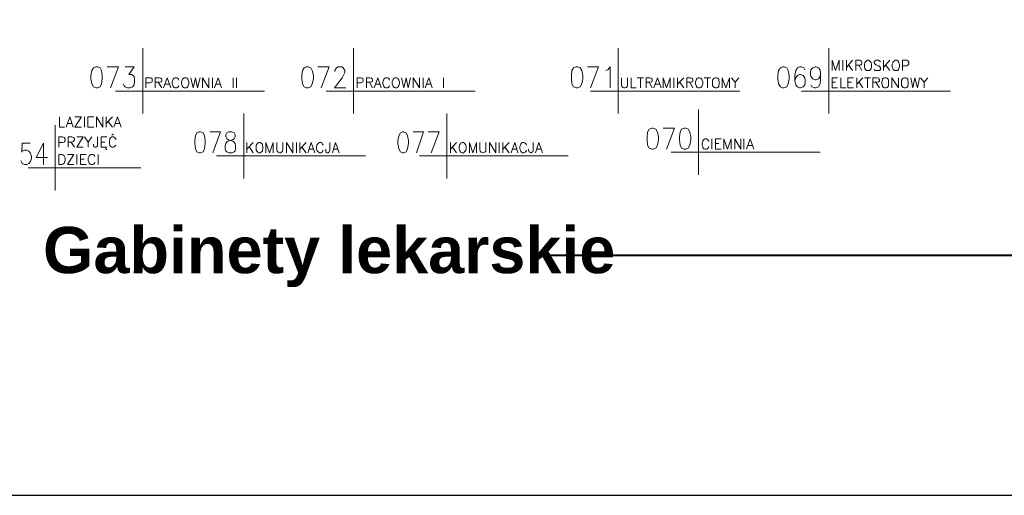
# Model space of a CAD drawing. Header units: millimetres. Extents: x 1 to 17496, y 1 to 30809.
# Tile 41 of 256: x 11307 to 12917, y 3200 to 3978. Entities that reach past the tile are written whole.
import ezdxf

# ---------------------------------------------------------------- set-up
doc = ezdxf.new("R2010")
doc.units = ezdxf.units.MM
for name, color, linetype in [('0_Przyz_Opisy oddziałów', 5, 'Continuous'), ('Opisy', 255, 'Continuous'), ('PDF _Geometria', 7, 'Continuous')]:
    doc.layers.add(name, color=color, linetype=linetype)
doc.layers.add('SSO_opis pomieszczeń', color=5, linetype='Continuous', lineweight=25)
doc.styles.add('arial', font='arialbd.ttf')

msp = doc.modelspace()

# ---------------------------------------------------------------- linework, layer by layer
at = {"layer": '0_Przyz_Opisy oddziałów', "lineweight": 40}
msp.add_lwpolyline([(12143.8, 3593.1), (13235.3, 3593.1), (13136, 3577), (13136, 3609.9), (13235.3, 3593.1)], dxfattribs=at)
at = {"layer": 'Opisy', "lineweight": 18}
for points in [[(11508.8, 3931.6), (11508.8, 3824.7)], [(11853.2, 3931.6), (11853.2, 3824.7)], [(12286.2, 3931.6), (12286.2, 3824.7)], [(12630.6, 3931.6), (12630.6, 3824.7)], [(11455.7, 3866.8), (11469.2, 3901.3), (11450.7, 3901.3)], [(11480.1, 3901.3), (11494.5, 3901.3), (11486, 3888.7), (11490.2, 3888.7), (11492.8, 3887), (11494.5, 3885.3), (11495.3, 3880.3), (11495.3, 3876.9), (11494.5, 3871.8), (11491.9, 3868.5), (11487.7, 3866.8), (11483.5, 3866.8), (11480.1, 3868.5), (11478.5, 3870.1), (11476.8, 3873.5)], [(11800.2, 3866.8), (11813.7, 3901.3), (11795.1, 3901.3)], [(11822.9, 3893.7), (11822.9, 3895.4), (11824.6, 3897.9), (11825.5, 3899.6), (11828, 3901.3), (11833.9, 3901.3), (11836.4, 3899.6), (11837.2, 3897.9), (11838.9, 3895.4), (11838.9, 3892), (11837.2, 3888.7), (11834.7, 3883.6), (11822.1, 3866.8), (11840.6, 3866.8)], [(12240.7, 3866.8), (12254.1, 3901.3), (12235.6, 3901.3)], [(12265.9, 3895.4), (12269.3, 3896.3), (12272.7, 3901.3), (12272.7, 3866.8)], [(12591, 3896.3), (12589.4, 3899.6), (12586, 3901.3), (12582.6, 3901.3), (12579.2, 3899.6), (12576.7, 3895.4), (12575, 3887), (12575, 3878.6), (12576.7, 3871.8), (12579.2, 3868.5), (12582.6, 3866.8), (12584.3, 3866.8), (12588.5, 3868.5), (12591, 3871.8), (12591.9, 3876.9), (12591.9, 3878.6), (12591, 3883.6), (12588.5, 3887), (12584.3, 3888.7), (12582.6, 3888.7), (12579.2, 3887), (12576.7, 3883.6), (12575, 3878.6)], [(12617.1, 3890.4), (12616.3, 3885.3), (12613.8, 3881.9), (12609.6, 3880.3), (12607.9, 3880.3), (12604.5, 3881.9), (12601.1, 3885.3), (12600.3, 3890.4), (12600.3, 3892), (12601.1, 3896.3), (12604.5, 3899.6), (12607.9, 3901.3), (12609.6, 3901.3), (12613.8, 3899.6), (12616.3, 3896.3), (12617.1, 3890.4), (12617.1, 3881.9), (12616.3, 3873.5), (12613.8, 3868.5), (12609.6, 3866.8), (12607, 3866.8), (12602.8, 3868.5), (12601.1, 3871.8)], [(12635.7, 3895.4), (12635.7, 3912.3), (12641.6, 3895.4), (12647.5, 3912.3), (12647.5, 3895.4)], [(12653.4, 3912.3), (12653.4, 3895.4)], [(12659.3, 3912.3), (12659.3, 3895.4)], [(12669.4, 3912.3), (12659.3, 3900.5)], [(12662.6, 3904.7), (12669.4, 3895.4)], [(12674.4, 3895.4), (12674.4, 3912.3), (12681.2, 3912.3), (12682.8, 3911.4), (12683.7, 3910.6), (12684.5, 3908.9), (12684.5, 3907.2), (12683.7, 3905.5), (12682.8, 3904.7), (12681.2, 3903.8), (12674.4, 3903.8)], [(12679.5, 3903.8), (12684.5, 3895.4)], [(12714.8, 3909.7), (12713.2, 3911.4), (12711.5, 3912.3), (12708.1, 3912.3), (12706.4, 3911.4), (12704.7, 3909.7), (12704.7, 3908), (12705.6, 3906.4), (12706.4, 3905.5), (12707.3, 3904.7), (12712.3, 3903), (12713.2, 3902.1), (12714, 3901.3), (12714.8, 3899.6), (12714.8, 3897.1), (12713.2, 3895.4), (12706.4, 3895.4), (12704.7, 3897.1)], [(12719.9, 3912.3), (12719.9, 3895.4)], [(12730, 3912.3), (12719.9, 3900.5)], [(12723.3, 3904.7), (12730, 3895.4)], [(12751.1, 3895.4), (12751.1, 3912.3), (12757.8, 3912.3), (12759.5, 3911.4), (12760.3, 3910.6), (12761.2, 3908.9), (12761.2, 3906.4), (12760.3, 3904.7), (12759.5, 3903.8), (12757.8, 3903), (12751.1, 3903)], [(11513.8, 3866.8), (11513.8, 3883.6), (11520.6, 3883.6), (11523.1, 3882.8), (11523.9, 3881.9), (11523.9, 3876.9), (11523.1, 3876), (11520.6, 3875.2), (11513.8, 3875.2)], [(11529, 3866.8), (11529, 3883.6), (11535.7, 3883.6), (11538.3, 3882.8), (11539.1, 3881.9), (11539.9, 3880.3), (11539.9, 3878.6), (11539.1, 3876.9), (11538.3, 3876.9), (11535.7, 3876), (11529, 3876)], [(11542.5, 3866.8), (11548.4, 3883.6), (11554.3, 3866.8)], [(11567.7, 3879.4), (11566.9, 3881.1), (11565.2, 3882.8), (11564.4, 3883.6), (11561, 3883.6), (11560.2, 3882.8), (11558.5, 3881.1), (11557.6, 3879.4), (11556.8, 3876.9), (11556.8, 3873.5), (11557.6, 3871), (11558.5, 3869.3), (11560.2, 3867.6), (11561, 3866.8), (11564.4, 3866.8), (11565.2, 3867.6), (11566.9, 3869.3), (11567.7, 3871)], [(11587.1, 3883.6), (11591.3, 3866.8), (11594.7, 3883.6), (11598.1, 3866.8), (11602.3, 3883.6)], [(11606.5, 3866.8), (11606.5, 3883.6), (11616.6, 3866.8), (11616.6, 3883.6)], [(11622.5, 3883.6), (11622.5, 3866.8)], [(11625.8, 3866.8), (11631.7, 3883.6), (11637.6, 3866.8)], [(11656.2, 3883.6), (11656.2, 3866.8)], [(11662.1, 3883.6), (11662.1, 3866.8)], [(11859.1, 3866.8), (11859.1, 3883.6), (11865, 3883.6), (11867.6, 3882.8), (11868.4, 3881.9), (11869.2, 3880.3), (11869.2, 3877.7), (11868.4, 3876.9), (11867.6, 3876), (11865, 3875.2), (11859.1, 3875.2)], [(11874.3, 3866.8), (11874.3, 3883.6), (11880.2, 3883.6), (11882.7, 3882.8), (11883.6, 3881.9), (11884.4, 3880.3), (11884.4, 3878.6), (11883.6, 3876.9), (11882.7, 3876.9), (11880.2, 3876), (11874.3, 3876)], [(11886.9, 3866.8), (11892.8, 3883.6), (11898.7, 3866.8)], [(11912.2, 3879.4), (11911.4, 3881.1), (11910.5, 3882.8), (11908.8, 3883.6), (11905.5, 3883.6), (11904.6, 3882.8), (11902.9, 3881.1), (11902.1, 3879.4), (11901.3, 3876.9), (11901.3, 3873.5), (11902.1, 3871), (11902.9, 3869.3), (11904.6, 3867.6), (11905.5, 3866.8), (11908.8, 3866.8), (11910.5, 3867.6), (11911.4, 3869.3), (11912.2, 3871)], [(11931.6, 3883.6), (11935.8, 3866.8), (11939.2, 3883.6), (11942.5, 3866.8), (11946.7, 3883.6)], [(11950.9, 3866.8), (11950.9, 3883.6), (11961.1, 3866.8), (11961.1, 3883.6)], [(11966.9, 3883.6), (11966.9, 3866.8)], [(11970.3, 3866.8), (11976.2, 3883.6), (11982.1, 3866.8)], [(12000.6, 3883.6), (12000.6, 3866.8)], [(12291.2, 3883.6), (12291.2, 3871.8), (12292, 3869.3), (12293.7, 3867.6), (12295.4, 3866.8), (12297.1, 3866.8), (12299.6, 3867.6), (12300.5, 3869.3), (12301.3, 3871.8), (12301.3, 3883.6)], [(12307.2, 3883.6), (12307.2, 3866.8), (12315.6, 3866.8)], [(12317.3, 3883.6), (12327.4, 3883.6)], [(12322.4, 3883.6), (12322.4, 3866.8)], [(12331.6, 3866.8), (12331.6, 3883.6), (12337.5, 3883.6), (12340.1, 3882.8), (12340.9, 3881.9), (12341.7, 3880.3), (12341.7, 3878.6), (12340.9, 3876.9), (12340.1, 3876.9), (12337.5, 3876), (12331.6, 3876)], [(12344.3, 3866.8), (12350.2, 3883.6), (12356.1, 3866.8)], [(12359.4, 3866.8), (12359.4, 3883.6), (12365.3, 3866.8), (12371.2, 3883.6), (12371.2, 3866.8)], [(12377.1, 3883.6), (12377.1, 3866.8)], [(12383, 3883.6), (12383, 3866.8)], [(12393.1, 3883.6), (12383, 3872.7)], [(12398.2, 3866.8), (12398.2, 3883.6), (12404.1, 3883.6), (12406.6, 3882.8), (12407.4, 3881.9), (12408.3, 3880.3), (12408.3, 3878.6), (12407.4, 3876.9), (12406.6, 3876.9), (12404.1, 3876), (12398.2, 3876)], [(12426.8, 3883.6), (12436.9, 3883.6)], [(12431.9, 3883.6), (12431.9, 3866.8)], [(12456.3, 3866.8), (12456.3, 3883.6), (12462.2, 3866.8), (12468.1, 3883.6), (12468.1, 3866.8)], [(12471.4, 3883.6), (12477.3, 3876), (12477.3, 3866.8)], [(12483.2, 3883.6), (12477.3, 3876)], [(12644.9, 3866.8), (12635.7, 3866.8), (12635.7, 3883.6), (12644.9, 3883.6)], [(12650, 3883.6), (12650, 3866.8), (12658.4, 3866.8)], [(12671, 3866.8), (12661.8, 3866.8), (12661.8, 3883.6), (12671, 3883.6)], [(12676.1, 3883.6), (12676.1, 3866.8)], [(12686.2, 3883.6), (12676.1, 3872.7)], [(12688.7, 3883.6), (12698.8, 3883.6)], [(12693.8, 3883.6), (12693.8, 3866.8)], [(12702.2, 3866.8), (12702.2, 3883.6), (12708.9, 3883.6), (12711.5, 3882.8), (12712.3, 3881.9), (12713.2, 3880.3), (12713.2, 3878.6), (12712.3, 3876.9), (12711.5, 3876.9), (12708.9, 3876), (12702.2, 3876)], [(12733.4, 3866.8), (12733.4, 3883.6), (12744.3, 3866.8), (12744.3, 3883.6)], [(12764.5, 3883.6), (12767.9, 3866.8), (12771.3, 3883.6), (12775.5, 3866.8), (12778.9, 3883.6)], [(12780.5, 3883.6), (12786.4, 3876), (12786.4, 3866.8)], [(12792.3, 3883.6), (12786.4, 3876)], [(11534, 3876), (11539.9, 3866.8)], [(11545, 3872.7), (11551.7, 3872.7)], [(11627.5, 3872.7), (11635.1, 3872.7)], [(11879.4, 3876), (11884.4, 3866.8)], [(11889.5, 3872.7), (11896.2, 3872.7)], [(11972.8, 3872.7), (11979.6, 3872.7)], [(12336.7, 3876), (12341.7, 3866.8)], [(12346.8, 3872.7), (12353.5, 3872.7)], [(12386.4, 3876.9), (12393.1, 3866.8)], [(12403.2, 3876), (12408.3, 3866.8)], [(12635.7, 3876), (12641.6, 3876)], [(12661.8, 3876), (12667.7, 3876)], [(12679.5, 3876.9), (12686.2, 3866.8)], [(12707.3, 3876), (12713.2, 3866.8)], [(11707.5, 3861.7), (11464.1, 3861.7)], [(12052, 3861.7), (11808.6, 3861.7)], [(12484.9, 3861.7), (12240.7, 3861.7)], [(12829.4, 3861.7), (12586, 3861.7)], [(11372.3, 3819.6), (11372.3, 3802.8), (11380.8, 3802.8)], [(11383.3, 3802.8), (11389.2, 3819.6), (11395.1, 3802.8)], [(11408.6, 3802.8), (11397.6, 3802.8), (11408.6, 3819.6), (11397.6, 3819.6)], [(11413.6, 3819.6), (11413.6, 3802.8)], [(11428.8, 3802.8), (11418.7, 3802.8), (11418.7, 3819.6), (11428.8, 3819.6)], [(11433, 3802.8), (11433, 3819.6), (11443.1, 3802.8), (11443.1, 3819.6)], [(11449, 3819.6), (11449, 3802.8)], [(11459.1, 3819.6), (11449, 3808.7)], [(11461.6, 3802.8), (11467.5, 3819.6), (11473.4, 3802.8)], [(11673.9, 3824.7), (11673.9, 3718.5)], [(12005.7, 3824.7), (12005.7, 3718.5)], [(12417.5, 3831.4), (12417.5, 3724.4)], [(11385.8, 3808.7), (11392.6, 3808.7)], [(11452.3, 3812), (11459.1, 3802.8)], [(11464.1, 3808.7), (11470.9, 3808.7)], [(12365.3, 3766.5), (12378, 3801.1), (12359.4, 3801.1)], [(11371.5, 3769.9), (11371.5, 3786.8), (11377.4, 3786.8), (11379.9, 3785.9), (11380.8, 3785.1), (11381.6, 3783.4), (11381.6, 3780.9), (11380.8, 3779.2), (11379.9, 3778.3), (11377.4, 3777.5), (11371.5, 3777.5)], [(11386.7, 3769.9), (11386.7, 3786.8), (11392.6, 3786.8), (11395.1, 3785.9), (11395.9, 3785.1), (11396.8, 3783.4), (11396.8, 3781.7), (11395.9, 3780), (11395.1, 3779.2), (11392.6, 3778.3), (11386.7, 3778.3)], [(11411.1, 3769.9), (11401, 3769.9), (11411.1, 3786.8), (11401, 3786.8)], [(11413.6, 3786.8), (11419.5, 3778.3), (11419.5, 3769.9)], [(11425.4, 3786.8), (11419.5, 3778.3)], [(11434.7, 3786.8), (11434.7, 3771.6), (11433.8, 3770.8), (11432.1, 3769.9), (11430.5, 3769.9), (11428.8, 3770.8), (11428.8, 3771.6), (11427.9, 3773.3), (11427.9, 3775)], [(11449.8, 3769.9), (11449, 3769.1), (11448.1, 3767.4), (11449, 3766.5), (11449.8, 3765.7), (11449, 3766.5), (11448.1, 3767.4), (11449, 3769.1), (11449.8, 3769.9), (11440.6, 3769.9), (11440.6, 3786.8), (11449.8, 3786.8)], [(11465, 3782.6), (11464.1, 3784.2), (11462.5, 3785.9), (11460.8, 3786.8), (11458.2, 3786.8), (11456.6, 3785.9), (11454.9, 3784.2), (11454.9, 3782.6), (11454, 3780), (11454, 3775.8), (11454.9, 3773.3), (11454.9, 3772.4), (11456.6, 3770.8), (11458.2, 3769.9), (11460.8, 3769.9), (11462.5, 3770.8), (11464.1, 3772.4), (11465, 3773.3)], [(11458.2, 3789.3), (11460.8, 3791.8)], [(11623.3, 3760.7), (11636, 3795.2), (11618.3, 3795.2)], [(11956, 3760.7), (11967.8, 3795.2), (11950.9, 3795.2)], [(11980.4, 3760.7), (11993.1, 3795.2), (11975.4, 3795.2)], [(11324.3, 3776.7), (11311.7, 3776.7), (11310.9, 3761.5), (11311.7, 3763.2), (11315.1, 3764.9), (11319.3, 3764.9), (11322.6, 3763.2), (11325.2, 3759.8), (11326.9, 3754.8), (11326.9, 3751.4), (11325.2, 3746.3), (11322.6, 3743), (11319.3, 3741.3), (11315.1, 3741.3), (11311.7, 3743), (11310.9, 3744.7), (11309.2, 3748)], [(11346.2, 3741.3), (11346.2, 3776.7), (11334.4, 3753.1), (11353, 3753.1)], [(11391.7, 3778.3), (11396.8, 3769.9)], [(11440.6, 3778.3), (11446.5, 3778.3)], [(11678.9, 3777.5), (11678.9, 3760.7)], [(11689, 3777.5), (11678.9, 3766.5)], [(11683.1, 3769.9), (11689, 3760.7)], [(11710.1, 3760.7), (11710.1, 3777.5), (11716, 3760.7), (11721.9, 3777.5), (11721.9, 3760.7)], [(11727.8, 3777.5), (11727.8, 3765.7), (11728.6, 3763.2), (11730.3, 3761.5), (11732, 3760.7), (11733.7, 3760.7), (11735.3, 3761.5), (11737, 3763.2), (11737.9, 3765.7), (11737.9, 3777.5)], [(11743.8, 3760.7), (11743.8, 3777.5), (11753.9, 3760.7), (11753.9, 3777.5)], [(11759.8, 3777.5), (11759.8, 3760.7)], [(11765.7, 3777.5), (11765.7, 3760.7)], [(11775.8, 3777.5), (11765.7, 3766.5)], [(11769, 3769.9), (11775.8, 3760.7)], [(11778.3, 3760.7), (11784.2, 3777.5), (11790.1, 3760.7)], [(11803.6, 3773.3), (11802.7, 3775), (11801.9, 3776.7), (11800.2, 3777.5), (11797.7, 3777.5), (11796, 3776.7), (11794.3, 3775), (11793.4, 3773.3), (11792.6, 3770.8), (11792.6, 3767.4), (11793.4, 3764.9), (11794.3, 3763.2), (11796, 3761.5), (11797.7, 3760.7), (11800.2, 3760.7), (11801.9, 3761.5), (11802.7, 3763.2), (11803.6, 3764.9)], [(11814.5, 3777.5), (11814.5, 3764.9), (11813.7, 3762.3), (11812.8, 3761.5), (11812, 3760.7), (11810.3, 3760.7), (11808.6, 3761.5), (11807.8, 3762.3), (11807.8, 3766.5)], [(11818.7, 3760.7), (11823.8, 3777.5), (11829.7, 3760.7)], [(12011.6, 3777.5), (12011.6, 3760.7)], [(12021.7, 3777.5), (12011.6, 3766.5)], [(12015, 3769.9), (12021.7, 3760.7)], [(12042.7, 3760.7), (12042.7, 3777.5), (12048.6, 3760.7), (12054.5, 3777.5), (12054.5, 3760.7)], [(12059.6, 3777.5), (12059.6, 3765.7), (12060.4, 3763.2), (12062.1, 3761.5), (12064.6, 3760.7), (12065.5, 3760.7), (12068, 3761.5), (12069.7, 3763.2), (12069.7, 3777.5)], [(12075.6, 3760.7), (12075.6, 3777.5), (12085.7, 3760.7), (12085.7, 3777.5)], [(12091.6, 3777.5), (12091.6, 3760.7)], [(12097.5, 3777.5), (12097.5, 3760.7)], [(12107.6, 3777.5), (12097.5, 3766.5)], [(12100.9, 3769.9), (12107.6, 3760.7)], [(12111, 3760.7), (12116.9, 3777.5), (12121.9, 3760.7)], [(12136.2, 3773.3), (12135.4, 3775), (12133.7, 3776.7), (12132, 3777.5), (12129.5, 3777.5), (12127.8, 3776.7), (12127, 3775), (12126.1, 3773.3), (12125.3, 3770.8), (12125.3, 3767.4), (12126.1, 3764.9), (12127, 3763.2), (12127.8, 3761.5), (12129.5, 3760.7), (12132, 3760.7), (12133.7, 3761.5), (12135.4, 3763.2), (12136.2, 3764.9)], [(12147.2, 3777.5), (12147.2, 3764.9), (12146.3, 3762.3), (12145.5, 3761.5), (12143.8, 3760.7), (12143, 3760.7), (12141.3, 3761.5), (12140.4, 3762.3), (12139.6, 3764.9), (12139.6, 3766.5)], [(12150.6, 3760.7), (12156.4, 3777.5), (12162.3, 3760.7)], [(12434.4, 3779.2), (12433.5, 3780.9), (12431.9, 3782.6), (12430.2, 3783.4), (12427.6, 3783.4), (12426, 3782.6), (12424.3, 3780.9), (12424.3, 3779.2), (12423.4, 3776.7), (12423.4, 3773.3), (12424.3, 3770.8), (12424.3, 3769.1), (12426, 3767.4), (12427.6, 3766.5), (12430.2, 3766.5), (12431.9, 3767.4), (12433.5, 3769.1), (12434.4, 3770.8)], [(12439.4, 3783.4), (12439.4, 3766.5)], [(12454.6, 3766.5), (12445.3, 3766.5), (12445.3, 3783.4), (12454.6, 3783.4)], [(12445.3, 3775.8), (12450.4, 3775.8)], [(12458.8, 3766.5), (12458.8, 3783.4), (12464.7, 3766.5), (12470.6, 3783.4), (12470.6, 3766.5)], [(12476.5, 3766.5), (12476.5, 3783.4), (12486.6, 3766.5), (12486.6, 3783.4)], [(12491.7, 3783.4), (12491.7, 3766.5)], [(12495.9, 3766.5), (12501.8, 3783.4), (12507.7, 3766.5)], [(12497.5, 3772.4), (12505.1, 3772.4)], [(11395.9, 3741.3), (11385.8, 3741.3), (11395.9, 3758.1), (11385.8, 3758.1)], [(11401, 3758.1), (11401, 3741.3)], [(11416.1, 3741.3), (11406.9, 3741.3), (11406.9, 3758.1), (11416.1, 3758.1)], [(11430.5, 3754.8), (11429.6, 3755.6), (11428.8, 3757.3), (11427.1, 3758.1), (11423.7, 3758.1), (11422.9, 3757.3), (11421.2, 3755.6), (11420.3, 3754.8), (11419.5, 3752.2), (11419.5, 3748), (11420.3, 3745.5), (11421.2, 3743.8), (11422.9, 3742.1), (11423.7, 3741.3), (11427.1, 3741.3), (11428.8, 3742.1), (11429.6, 3743.8), (11430.5, 3745.5)], [(11435.5, 3758.1), (11435.5, 3741.3)], [(11872.6, 3755.6), (11629.2, 3755.6)], [(11780.8, 3766.5), (11787.6, 3766.5)], [(11820.4, 3766.5), (11828, 3766.5)], [(12204.5, 3755.6), (11961.1, 3755.6)], [(12112.7, 3766.5), (12120.2, 3766.5)], [(12153.1, 3766.5), (12159.8, 3766.5)], [(12616.3, 3761.5), (12372.9, 3761.5)], [(11505.4, 3736.2), (11321, 3736.2)], [(11406.9, 3750.5), (11412.8, 3750.5)]]:
    msp.add_lwpolyline(points, dxfattribs=at)
for points in [[(11432.1, 3901.3), (11427.9, 3899.6), (11425.4, 3895.4), (11423.7, 3887), (11423.7, 3881.9), (11425.4, 3873.5), (11427.9, 3868.5), (11432.1, 3866.8), (11434.7, 3866.8), (11438.9, 3868.5), (11441.4, 3873.5), (11442.2, 3881.9), (11442.2, 3887), (11441.4, 3895.4), (11438.9, 3899.6), (11434.7, 3901.3)], [(11776.6, 3901.3), (11772.4, 3899.6), (11769.9, 3895.4), (11769, 3887), (11769, 3881.9), (11769.9, 3873.5), (11772.4, 3868.5), (11776.6, 3866.8), (11779.1, 3866.8), (11783.3, 3868.5), (11785.9, 3873.5), (11787.6, 3881.9), (11787.6, 3887), (11785.9, 3895.4), (11783.3, 3899.6), (11779.1, 3901.3)], [(12217.1, 3901.3), (12212.9, 3899.6), (12210.4, 3895.4), (12209.5, 3887), (12209.5, 3881.9), (12210.4, 3873.5), (12212.9, 3868.5), (12217.1, 3866.8), (12219.6, 3866.8), (12223.8, 3868.5), (12226.4, 3873.5), (12228, 3881.9), (12228, 3887), (12226.4, 3895.4), (12223.8, 3899.6), (12219.6, 3901.3)], [(12554.8, 3901.3), (12551.5, 3899.6), (12548.1, 3895.4), (12547.2, 3887), (12547.2, 3881.9), (12548.1, 3873.5), (12551.5, 3868.5), (12554.8, 3866.8), (12557.3, 3866.8), (12561.6, 3868.5), (12564.1, 3873.5), (12565.8, 3881.9), (12565.8, 3887), (12564.1, 3895.4), (12561.6, 3899.6), (12557.3, 3901.3)], [(12692.9, 3912.3), (12692.1, 3911.4), (12690.4, 3909.7), (12689.6, 3908), (12688.7, 3905.5), (12688.7, 3901.3), (12689.6, 3898.8), (12690.4, 3897.1), (12692.1, 3895.4), (12697.2, 3895.4), (12698.8, 3897.1), (12699.7, 3898.8), (12700.5, 3901.3), (12700.5, 3905.5), (12699.7, 3908), (12698.8, 3909.7), (12697.2, 3911.4), (12696.3, 3912.3)], [(12738.4, 3912.3), (12737.6, 3911.4), (12735.9, 3909.7), (12735.1, 3908), (12734.2, 3905.5), (12734.2, 3901.3), (12735.1, 3898.8), (12735.9, 3897.1), (12737.6, 3895.4), (12743.5, 3895.4), (12744.3, 3897.1), (12745.2, 3898.8), (12746, 3901.3), (12746, 3905.5), (12745.2, 3908), (12744.3, 3909.7), (12743.5, 3911.4), (12741.8, 3912.3)], [(11576.2, 3883.6), (11575.3, 3882.8), (11573.6, 3881.1), (11572.8, 3879.4), (11571.9, 3876.9), (11571.9, 3873.5), (11572.8, 3871), (11573.6, 3869.3), (11575.3, 3867.6), (11576.2, 3866.8), (11579.5, 3866.8), (11581.2, 3867.6), (11582.1, 3869.3), (11582.9, 3871), (11583.7, 3873.5), (11583.7, 3876.9), (11582.9, 3879.4), (11582.1, 3881.1), (11581.2, 3882.8), (11579.5, 3883.6)], [(11921.5, 3883.6), (11919.8, 3882.8), (11918.1, 3881.1), (11917.3, 3879.4), (11916.4, 3876.9), (11916.4, 3873.5), (11917.3, 3871), (11918.1, 3869.3), (11919.8, 3867.6), (11921.5, 3866.8), (11924, 3866.8), (11925.7, 3867.6), (11926.5, 3869.3), (11927.4, 3871), (11928.2, 3873.5), (11928.2, 3876.9), (11927.4, 3879.4), (11926.5, 3881.1), (11925.7, 3882.8), (11924, 3883.6)], [(12416.7, 3883.6), (12415, 3882.8), (12414.2, 3881.1), (12413.3, 3879.4), (12412.5, 3876.9), (12412.5, 3873.5), (12413.3, 3871), (12414.2, 3869.3), (12415, 3867.6), (12416.7, 3866.8), (12419.2, 3866.8), (12420.9, 3867.6), (12422.6, 3869.3), (12423.4, 3871), (12424.3, 3873.5), (12424.3, 3876.9), (12423.4, 3879.4), (12422.6, 3881.1), (12420.9, 3882.8), (12419.2, 3883.6)], [(12444.5, 3883.6), (12442.8, 3882.8), (12441.1, 3881.1), (12440.3, 3879.4), (12440.3, 3871), (12441.1, 3869.3), (12442.8, 3867.6), (12444.5, 3866.8), (12447, 3866.8), (12448.7, 3867.6), (12450.4, 3869.3), (12450.4, 3871), (12451.2, 3873.5), (12451.2, 3876.9), (12450.4, 3879.4), (12450.4, 3881.1), (12448.7, 3882.8), (12447, 3883.6)], [(12721.6, 3883.6), (12719.9, 3882.8), (12718.2, 3881.1), (12718.2, 3879.4), (12717.4, 3876.9), (12717.4, 3873.5), (12718.2, 3871), (12718.2, 3869.3), (12719.9, 3867.6), (12721.6, 3866.8), (12724.1, 3866.8), (12725.8, 3867.6), (12727.5, 3869.3), (12728.3, 3871), (12728.3, 3879.4), (12727.5, 3881.1), (12725.8, 3882.8), (12724.1, 3883.6)], [(12753.6, 3883.6), (12751.9, 3882.8), (12750.2, 3881.1), (12749.4, 3879.4), (12749.4, 3871), (12750.2, 3869.3), (12751.9, 3867.6), (12753.6, 3866.8), (12756.1, 3866.8), (12757.8, 3867.6), (12759.5, 3869.3), (12759.5, 3871), (12760.3, 3873.5), (12760.3, 3876.9), (12759.5, 3879.4), (12759.5, 3881.1), (12757.8, 3882.8), (12756.1, 3883.6)], [(12340.9, 3801.1), (12336.7, 3799.4), (12334.2, 3794.3), (12333.3, 3786.8), (12333.3, 3781.7), (12334.2, 3773.3), (12336.7, 3768.2), (12340.9, 3766.5), (12343.4, 3766.5), (12347.6, 3768.2), (12350.2, 3773.3), (12351.8, 3781.7), (12351.8, 3786.8), (12350.2, 3794.3), (12347.6, 3799.4), (12343.4, 3801.1)], [(12394, 3801.1), (12389.7, 3799.4), (12387.2, 3794.3), (12386.4, 3786.8), (12386.4, 3781.7), (12387.2, 3773.3), (12389.7, 3768.2), (12394, 3766.5), (12396.5, 3766.5), (12400.7, 3768.2), (12403.2, 3773.3), (12404.9, 3781.7), (12404.9, 3786.8), (12403.2, 3794.3), (12400.7, 3799.4), (12396.5, 3801.1)], [(11600.6, 3795.2), (11597.2, 3793.5), (11594.7, 3788.4), (11593.8, 3780.9), (11593.8, 3775.8), (11594.7, 3767.4), (11597.2, 3762.3), (11600.6, 3760.7), (11603.1, 3760.7), (11607.3, 3762.3), (11609.8, 3767.4), (11610.7, 3775.8), (11610.7, 3780.9), (11609.8, 3788.4), (11607.3, 3793.5), (11603.1, 3795.2)], [(11649.4, 3795.2), (11646.1, 3793.5), (11644.4, 3790.1), (11644.4, 3786.8), (11646.1, 3783.4), (11648.6, 3781.7), (11652.8, 3780.9), (11657, 3779.2), (11659.5, 3775.8), (11660.4, 3772.4), (11660.4, 3767.4), (11659.5, 3764), (11657.9, 3762.3), (11654.5, 3760.7), (11649.4, 3760.7), (11646.1, 3762.3), (11644.4, 3764), (11643.5, 3767.4), (11643.5, 3772.4), (11644.4, 3775.8), (11646.9, 3779.2), (11651.1, 3780.9), (11655.3, 3781.7), (11657.9, 3783.4), (11659.5, 3786.8), (11659.5, 3790.1), (11657.9, 3793.5), (11654.5, 3795.2)], [(11933.3, 3795.2), (11929.9, 3793.5), (11927.4, 3788.4), (11925.7, 3780.9), (11925.7, 3775.8), (11927.4, 3767.4), (11929.9, 3762.3), (11933.3, 3760.7), (11935.8, 3760.7), (11939.2, 3762.3), (11941.7, 3767.4), (11943.4, 3775.8), (11943.4, 3780.9), (11941.7, 3788.4), (11939.2, 3793.5), (11935.8, 3795.2)], [(11698.3, 3777.5), (11696.6, 3776.7), (11694.9, 3775), (11694.1, 3773.3), (11694.1, 3764.9), (11694.9, 3763.2), (11696.6, 3761.5), (11698.3, 3760.7), (11700.8, 3760.7), (11702.5, 3761.5), (11704.2, 3763.2), (11704.2, 3764.9), (11705, 3767.4), (11705, 3770.8), (11704.2, 3773.3), (11704.2, 3775), (11702.5, 3776.7), (11700.8, 3777.5)], [(12030.1, 3777.5), (12028.4, 3776.7), (12027.6, 3775), (12026.7, 3773.3), (12025.9, 3770.8), (12025.9, 3767.4), (12026.7, 3764.9), (12027.6, 3763.2), (12028.4, 3761.5), (12030.1, 3760.7), (12033.5, 3760.7), (12034.3, 3761.5), (12036, 3763.2), (12036.9, 3764.9), (12037.7, 3767.4), (12037.7, 3770.8), (12036.9, 3773.3), (12036, 3775), (12034.3, 3776.7), (12033.5, 3777.5)], [(11371.5, 3741.3), (11371.5, 3758.1), (11376.5, 3758.1), (11378.2, 3757.3), (11379.9, 3755.6), (11380.8, 3754.8), (11381.6, 3752.2), (11381.6, 3748), (11380.8, 3745.5), (11379.9, 3743.8), (11378.2, 3742.1), (11376.5, 3741.3)]]:
    msp.add_lwpolyline(points, close=True, dxfattribs=at)
at = {"layer": 'PDF _Geometria'}
msp.add_lwpolyline([(1774.1, 7203), (13925.2, 7203), (13925.2, 3200.2), (1774.1, 3200.2)], close=True, dxfattribs=at)
at = {"layer": 'PDF _Geometria', "lineweight": 18}
msp.add_lwpolyline([(11365.6, 3806.1), (11365.6, 3699.2)], dxfattribs=at)

# ---------------------------------------------------------------- texts
at = {"layer": 'SSO_opis pomieszczeń', "insert": (11345.6, 3639.5), "char_height": 75.8, "width": 1828.066, "attachment_point": 1, "style": 'arial'}
msp.add_mtext('Gabinety lekarskie ', dxfattribs=at)

doc.saveas('drawing.dxf')
